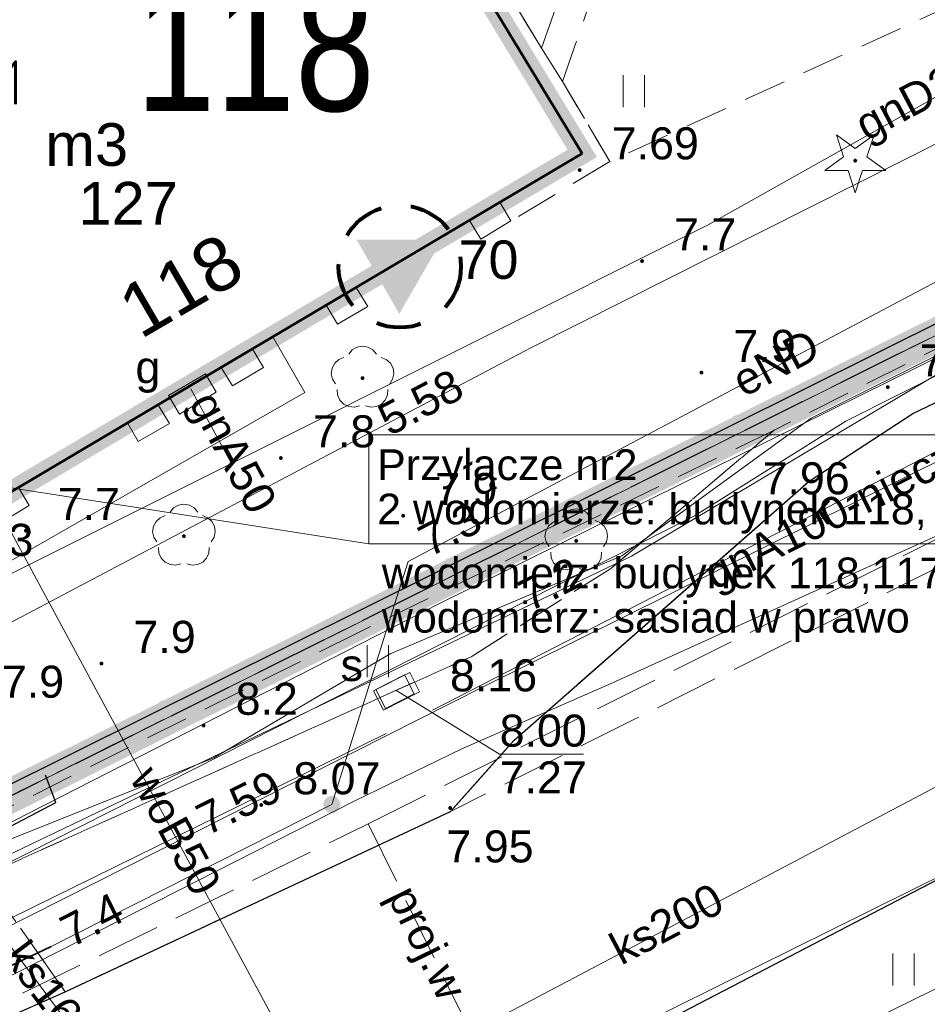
# Model space of a CAD drawing. Extents: x 5474185 to 5474933, y 5916077 to 5916824.
# Tile 167 of 256: x 5474646 to 5474667, y 5916216 to 5916240. Entities that reach past the tile are written whole.
import ezdxf
from ezdxf.enums import TextEntityAlignment as Align

# ---------------------------------------------------------------- set-up
doc = ezdxf.new("R2010")
doc.units = 0
for name, pattern in [('216-500', [2.5, 1.5, -1]), ('DASHDOT', [1, 0.5, -0.25, 0, -0.25]), ('PRZER1-1', [1, 0.5, -0.5]), ('PRZER2-1', [1.5, 1, -0.5]), ('PRZER3-1', [2, 1.5, -0.5]), ('PRZER3-2', [2.5, 1.5, -1])]:
    doc.linetypes.add(name, pattern=pattern)
for name, color, linetype in [('1-GRAN', 5, 'DASHDOT'), ('I-SCIANA', 12, 'CONTINUOUS'), ('ks_Teksty', 2, 'CONTINUOUS')]:
    doc.layers.add(name, color=color, linetype=linetype)
for name, color, linetype, lineweight in [('GEPADR_O', 253, 'CONTINUOUS', 18), ('GESBZO', 253, 'CONTINUOUS', 50), ('GESBZO_O', 253, 'CONTINUOUS', 50), ('GESDZI', 253, 'CONTINUOUS', 18), ('GESJOB', 253, 'CONTINUOUS', 35), ('GESUZY', 253, 'CONTINUOUS', 18), ('GSLKOG', 253, 'CONTINUOUS', 35), ('GSLKRW', 253, 'CONTINUOUS', 25), ('GSPRDI', 253, 'CONTINUOUS', 18), ('GSPRDL', 253, 'CONTINUOUS', 18), ('GSPSHB', 253, 'CONTINUOUS', 18), ('GSPSHB_O', 253, 'CONTINUOUS', 18), ('GSPWPN', 253, 'CONTINUOUS', 13), ('GSPWPN_O', 253, 'CONTINUOUS', 13), ('GSPWPS', 253, 'CONTINUOUS', 13), ('GSPWPS_O', 253, 'CONTINUOUS', 13), ('GSSIIN', 253, 'CONTINUOUS', 18), ('GSSKOA', 253, 'CONTINUOUS', 18), ('GSSKOD', 253, 'CONTINUOUS', 18), ('GSSUTR', 254, 'CONTINUOUS', 18), ('GULEPR', 254, 'CONTINUOUS', 18), ('GULEPR_O', 254, 'CONTINUOUS', 18), ('GULGPR', 254, 'CONTINUOUS', 18), ('GULGPR_O', 254, 'CONTINUOUS', 18), ('GULKPR', 7, 'CONTINUOUS', 18), ('GULKPR_O', 254, 'CONTINUOUS', 18), ('GULLOB', 254, 'CONTINUOUS', 35), ('GULSPR', 254, 'CONTINUOUS', 18), ('GULTPR', 254, 'CONTINUOUS', 18), ('GULWPR', 7, 'CONTINUOUS', 18), ('GULWPR_O', 254, 'CONTINUOUS', 18), ('GUPEUT', 254, 'CONTINUOUS', 18), ('GUPGSG', 254, 'CONTINUOUS', 18), ('GUPGSG_O', 253, 'CONTINUOUS', 18), ('GUPIWZ', 253, 'CONTINUOUS', 18), ('GUPIWZ_O', 253, 'CONTINUOUS', 18), ('GUPPRZ_O', 40, 'CONTINUOUS', 18), ('GUSIKP', 253, 'CONTINUOUS', 18), ('IS HP zasięg', 251, 'CONTINUOUS', 20), ('IS opis', 7, 'CONTINUOUS', 20), ('Sieć wodociągowa', 253, 'CONTINUOUS', 40)]:
    doc.layers.add(name, color=color, linetype=linetype, lineweight=lineweight)
doc.styles.add('Arial', font='arial.ttf')
doc.styles.add('GENERATED_STYLE_1', font='arial.ttf')
doc.styles.get("Standard").update_dxf_attribs({"font": 'simplex.shx'})
doc.styles.add('STYLE3', font='arial.ttf', dxfattribs={"width": 0.8})

msp = doc.modelspace()

# ---------------------------------------------------------------- hatches: boundary and pattern name
at = {"layer": 'GSLKOG'}
for points in [[(5474662.511316, 5916229.921344), (5474662.466477, 5916229.93009), (5474662.42543, 5916229.950144), (5474662.390971, 5916229.980139), (5474662.36545, 5916230.018029), (5474662.350606, 5916230.061234), (5474662.34745, 5916230.10681), (5474662.356196, 5916230.151649), (5474662.37625, 5916230.192695), (5474662.406245, 5916230.227154), (5474662.444135, 5916230.252675), (5474662.48734, 5916230.26752), (5474662.532916, 5916230.270676), (5474662.577755, 5916230.26193), (5474662.618801, 5916230.241875), (5474662.65326, 5916230.211881), (5474662.678781, 5916230.17399), (5474662.693626, 5916230.130786), (5474662.696782, 5916230.08521), (5474662.688036, 5916230.040371), (5474662.667981, 5916229.999324), (5474662.637987, 5916229.964865), (5474662.600096, 5916229.939344), (5474662.556891, 5916229.9245)], [(5474662.511316, 5916229.921344), (5474662.466477, 5916229.93009), (5474662.42543, 5916229.950144), (5474662.390971, 5916229.980139), (5474662.36545, 5916230.018029), (5474662.350606, 5916230.061234), (5474662.34745, 5916230.10681), (5474662.356196, 5916230.151649), (5474662.37625, 5916230.192695), (5474662.406245, 5916230.227154), (5474662.444135, 5916230.252675), (5474662.48734, 5916230.26752), (5474662.532916, 5916230.270676), (5474662.577755, 5916230.26193), (5474662.618801, 5916230.241875), (5474662.65326, 5916230.211881), (5474662.678781, 5916230.17399), (5474662.693626, 5916230.130786), (5474662.696782, 5916230.08521), (5474662.688036, 5916230.040371), (5474662.667981, 5916229.999324), (5474662.637987, 5916229.964865), (5474662.600096, 5916229.939344), (5474662.556891, 5916229.9245)], [(5474655.797084, 5916226.579324), (5474655.752245, 5916226.58807), (5474655.711199, 5916226.608125), (5474655.67674, 5916226.638119), (5474655.651219, 5916226.67601), (5474655.636374, 5916226.719214), (5474655.633218, 5916226.76479), (5474655.641964, 5916226.809629), (5474655.662019, 5916226.850676), (5474655.692013, 5916226.885135), (5474655.729904, 5916226.910656), (5474655.773109, 5916226.9255), (5474655.818684, 5916226.928656), (5474655.863523, 5916226.91991), (5474655.90457, 5916226.899856), (5474655.939029, 5916226.869861), (5474655.96455, 5916226.831971), (5474655.979394, 5916226.788766), (5474655.98255, 5916226.74319), (5474655.973804, 5916226.698351), (5474655.95375, 5916226.657305), (5474655.923755, 5916226.622846), (5474655.885865, 5916226.597325), (5474655.84266, 5916226.58248)], [(5474655.797084, 5916226.579324), (5474655.752245, 5916226.58807), (5474655.711199, 5916226.608125), (5474655.67674, 5916226.638119), (5474655.651219, 5916226.67601), (5474655.636374, 5916226.719214), (5474655.633218, 5916226.76479), (5474655.641964, 5916226.809629), (5474655.662019, 5916226.850676), (5474655.692013, 5916226.885135), (5474655.729904, 5916226.910656), (5474655.773109, 5916226.9255), (5474655.818684, 5916226.928656), (5474655.863523, 5916226.91991), (5474655.90457, 5916226.899856), (5474655.939029, 5916226.869861), (5474655.96455, 5916226.831971), (5474655.979394, 5916226.788766), (5474655.98255, 5916226.74319), (5474655.973804, 5916226.698351), (5474655.95375, 5916226.657305), (5474655.923755, 5916226.622846), (5474655.885865, 5916226.597325), (5474655.84266, 5916226.58248)], [(5474649.082853, 5916223.237304), (5474649.038014, 5916223.24605), (5474648.996967, 5916223.266105), (5474648.962508, 5916223.296099), (5474648.936987, 5916223.33399), (5474648.922143, 5916223.377195), (5474648.918987, 5916223.42277), (5474648.927733, 5916223.467609), (5474648.947787, 5916223.508656), (5474648.977782, 5916223.543115), (5474649.015672, 5916223.568636), (5474649.058877, 5916223.58348), (5474649.104453, 5916223.586636), (5474649.149292, 5916223.57789), (5474649.190338, 5916223.557836), (5474649.224797, 5916223.527841), (5474649.250318, 5916223.489951), (5474649.265163, 5916223.446746), (5474649.268319, 5916223.401171), (5474649.259573, 5916223.356332), (5474649.239518, 5916223.315285), (5474649.209524, 5916223.280826), (5474649.171633, 5916223.255305), (5474649.128428, 5916223.240461)], [(5474649.082853, 5916223.237304), (5474649.038014, 5916223.24605), (5474648.996967, 5916223.266105), (5474648.962508, 5916223.296099), (5474648.936987, 5916223.33399), (5474648.922143, 5916223.377195), (5474648.918987, 5916223.42277), (5474648.927733, 5916223.467609), (5474648.947787, 5916223.508656), (5474648.977782, 5916223.543115), (5474649.015672, 5916223.568636), (5474649.058877, 5916223.58348), (5474649.104453, 5916223.586636), (5474649.149292, 5916223.57789), (5474649.190338, 5916223.557836), (5474649.224797, 5916223.527841), (5474649.250318, 5916223.489951), (5474649.265163, 5916223.446746), (5474649.268319, 5916223.401171), (5474649.259573, 5916223.356332), (5474649.239518, 5916223.315285), (5474649.209524, 5916223.280826), (5474649.171633, 5916223.255305), (5474649.128428, 5916223.240461)]]:
    msp.add_hatch(color=256, dxfattribs=at).paths.add_polyline_path(points)
at = {"layer": 'GSPRDI'}
msp.add_hatch(color=256, dxfattribs=at).paths.add_polyline_path([(5474665.27, 5916236.175), (5474665.256094, 5916236.177202), (5474665.24355, 5916236.183594), (5474665.233594, 5916236.19355), (5474665.227202, 5916236.206094), (5474665.225, 5916236.22), (5474665.227202, 5916236.233906), (5474665.233594, 5916236.24645), (5474665.24355, 5916236.256406), (5474665.256094, 5916236.262798), (5474665.27, 5916236.265), (5474665.283906, 5916236.262798), (5474665.29645, 5916236.256406), (5474665.306406, 5916236.24645), (5474665.312798, 5916236.233906), (5474665.315, 5916236.22), (5474665.312798, 5916236.206094), (5474665.306406, 5916236.19355), (5474665.29645, 5916236.183594), (5474665.283906, 5916236.177202)])
at = {"layer": 'GSPRDL'}
for points in [[(5474653.74, 5916231.085), (5474653.726094, 5916231.087202), (5474653.71355, 5916231.093594), (5474653.703594, 5916231.10355), (5474653.697202, 5916231.116094), (5474653.695, 5916231.13), (5474653.697202, 5916231.143906), (5474653.703594, 5916231.15645), (5474653.71355, 5916231.166406), (5474653.726094, 5916231.172798), (5474653.74, 5916231.175), (5474653.753906, 5916231.172798), (5474653.76645, 5916231.166406), (5474653.776406, 5916231.15645), (5474653.782798, 5916231.143906), (5474653.785, 5916231.13), (5474653.782798, 5916231.116094), (5474653.776406, 5916231.10355), (5474653.76645, 5916231.093594), (5474653.753906, 5916231.087202)], [(5474649.56, 5916227.385), (5474649.546094, 5916227.387202), (5474649.53355, 5916227.393594), (5474649.523594, 5916227.40355), (5474649.517202, 5916227.416094), (5474649.515, 5916227.43), (5474649.517202, 5916227.443906), (5474649.523594, 5916227.45645), (5474649.53355, 5916227.466406), (5474649.546094, 5916227.472798), (5474649.56, 5916227.475), (5474649.573906, 5916227.472798), (5474649.58645, 5916227.466406), (5474649.596406, 5916227.45645), (5474649.602798, 5916227.443906), (5474649.605, 5916227.43), (5474649.602798, 5916227.416094), (5474649.596406, 5916227.40355), (5474649.58645, 5916227.393594), (5474649.573906, 5916227.387202)], [(5474658.74, 5916227.275), (5474658.726094, 5916227.277202), (5474658.71355, 5916227.283594), (5474658.703594, 5916227.29355), (5474658.697202, 5916227.306094), (5474658.695, 5916227.32), (5474658.697202, 5916227.333906), (5474658.703594, 5916227.34645), (5474658.71355, 5916227.356406), (5474658.726094, 5916227.362798), (5474658.74, 5916227.365), (5474658.753906, 5916227.362798), (5474658.76645, 5916227.356406), (5474658.776406, 5916227.34645), (5474658.782798, 5916227.333906), (5474658.785, 5916227.32), (5474658.782798, 5916227.306094), (5474658.776406, 5916227.29355), (5474658.76645, 5916227.283594), (5474658.753906, 5916227.277202)]]:
    msp.add_hatch(color=256, dxfattribs=at).paths.add_polyline_path(points)
at = {"layer": 'GSPSHB', "extrusion": (0, 0, -1)}
msp.add_hatch(color=256, dxfattribs=at).paths.add_polyline_path([(-5474654.6, 5916232.6353), (-5474655.6, 5916234.36735), (-5474653.6, 5916234.36735)])
at = {"layer": 'GSPWPN'}
for points in [[(5474666.51, 5916237.195), (5474666.498353, 5916237.196533), (5474666.4875, 5916237.201029), (5474666.47818, 5916237.20818), (5474666.471029, 5916237.2175), (5474666.466533, 5916237.228353), (5474666.465, 5916237.24), (5474666.466533, 5916237.251647), (5474666.471029, 5916237.2625), (5474666.47818, 5916237.27182), (5474666.4875, 5916237.278971), (5474666.498353, 5916237.283467), (5474666.51, 5916237.285), (5474666.521647, 5916237.283467), (5474666.5325, 5916237.278971), (5474666.54182, 5916237.27182), (5474666.548971, 5916237.2625), (5474666.553467, 5916237.251647), (5474666.555, 5916237.24), (5474666.553467, 5916237.228353), (5474666.548971, 5916237.2175), (5474666.54182, 5916237.20818), (5474666.5325, 5916237.201029), (5474666.521647, 5916237.196533)], [(5474660.28, 5916233.825), (5474660.268353, 5916233.826533), (5474660.2575, 5916233.831029), (5474660.24818, 5916233.83818), (5474660.241029, 5916233.8475), (5474660.236533, 5916233.858353), (5474660.235, 5916233.87), (5474660.236533, 5916233.881647), (5474660.241029, 5916233.8925), (5474660.24818, 5916233.90182), (5474660.2575, 5916233.908971), (5474660.268353, 5916233.913467), (5474660.28, 5916233.915), (5474660.291647, 5916233.913467), (5474660.3025, 5916233.908971), (5474660.31182, 5916233.90182), (5474660.318971, 5916233.8925), (5474660.323467, 5916233.881647), (5474660.325, 5916233.87), (5474660.323467, 5916233.858353), (5474660.318971, 5916233.8475), (5474660.31182, 5916233.83818), (5474660.3025, 5916233.831029), (5474660.291647, 5916233.826533)], [(5474661.67, 5916231.215), (5474661.658353, 5916231.216533), (5474661.6475, 5916231.221029), (5474661.63818, 5916231.22818), (5474661.631029, 5916231.2375), (5474661.626533, 5916231.248353), (5474661.625, 5916231.26), (5474661.626533, 5916231.271647), (5474661.631029, 5916231.2825), (5474661.63818, 5916231.29182), (5474661.6475, 5916231.298971), (5474661.658353, 5916231.303467), (5474661.67, 5916231.305), (5474661.681647, 5916231.303467), (5474661.6925, 5916231.298971), (5474661.70182, 5916231.29182), (5474661.708971, 5916231.2825), (5474661.713467, 5916231.271647), (5474661.715, 5916231.26), (5474661.713467, 5916231.248353), (5474661.708971, 5916231.2375), (5474661.70182, 5916231.22818), (5474661.6925, 5916231.221029), (5474661.681647, 5916231.216533)], [(5474651.83, 5916229.215), (5474651.818353, 5916229.216533), (5474651.8075, 5916229.221029), (5474651.79818, 5916229.22818), (5474651.791029, 5916229.2375), (5474651.786533, 5916229.248353), (5474651.785, 5916229.26), (5474651.786533, 5916229.271647), (5474651.791029, 5916229.2825), (5474651.79818, 5916229.29182), (5474651.8075, 5916229.298971), (5474651.818353, 5916229.303467), (5474651.83, 5916229.305), (5474651.841647, 5916229.303467), (5474651.8525, 5916229.298971), (5474651.86182, 5916229.29182), (5474651.868971, 5916229.2825), (5474651.873467, 5916229.271647), (5474651.875, 5916229.26), (5474651.873467, 5916229.248353), (5474651.868971, 5916229.2375), (5474651.86182, 5916229.22818), (5474651.8525, 5916229.221029), (5474651.841647, 5916229.216533)], [(5474654.69, 5916227.865), (5474654.678353, 5916227.866533), (5474654.6675, 5916227.871029), (5474654.65818, 5916227.87818), (5474654.651029, 5916227.8875), (5474654.646533, 5916227.898353), (5474654.645, 5916227.91), (5474654.646533, 5916227.921647), (5474654.651029, 5916227.9325), (5474654.65818, 5916227.94182), (5474654.6675, 5916227.948971), (5474654.678353, 5916227.953467), (5474654.69, 5916227.955), (5474654.701647, 5916227.953467), (5474654.7125, 5916227.948971), (5474654.72182, 5916227.94182), (5474654.728971, 5916227.9325), (5474654.733467, 5916227.921647), (5474654.735, 5916227.91), (5474654.733467, 5916227.898353), (5474654.728971, 5916227.8875), (5474654.72182, 5916227.87818), (5474654.7125, 5916227.871029), (5474654.701647, 5916227.866533)], [(5474645.86, 5916227.515), (5474645.848353, 5916227.516533), (5474645.8375, 5916227.521029), (5474645.82818, 5916227.52818), (5474645.821029, 5916227.5375), (5474645.816533, 5916227.548353), (5474645.815, 5916227.56), (5474645.816533, 5916227.571647), (5474645.821029, 5916227.5825), (5474645.82818, 5916227.59182), (5474645.8375, 5916227.598971), (5474645.848353, 5916227.603467), (5474645.86, 5916227.605), (5474645.871647, 5916227.603467), (5474645.8825, 5916227.598971), (5474645.89182, 5916227.59182), (5474645.898971, 5916227.5825), (5474645.903467, 5916227.571647), (5474645.905, 5916227.56), (5474645.903467, 5916227.548353), (5474645.898971, 5916227.5375), (5474645.89182, 5916227.52818), (5474645.8825, 5916227.521029), (5474645.871647, 5916227.516533)], [(5474647.63, 5916224.405), (5474647.618353, 5916224.406533), (5474647.6075, 5916224.411029), (5474647.59818, 5916224.41818), (5474647.591029, 5916224.4275), (5474647.586533, 5916224.438353), (5474647.585, 5916224.45), (5474647.586533, 5916224.461647), (5474647.591029, 5916224.4725), (5474647.59818, 5916224.48182), (5474647.6075, 5916224.488971), (5474647.618353, 5916224.493467), (5474647.63, 5916224.495), (5474647.641647, 5916224.493467), (5474647.6525, 5916224.488971), (5474647.66182, 5916224.48182), (5474647.668971, 5916224.4725), (5474647.673467, 5916224.461647), (5474647.675, 5916224.45), (5474647.673467, 5916224.438353), (5474647.668971, 5916224.4275), (5474647.66182, 5916224.41818), (5474647.6525, 5916224.411029), (5474647.641647, 5916224.406533)], [(5474650.02, 5916222.955), (5474650.008353, 5916222.956533), (5474649.9975, 5916222.961029), (5474649.98818, 5916222.96818), (5474649.981029, 5916222.9775), (5474649.976533, 5916222.988353), (5474649.975, 5916223), (5474649.976533, 5916223.011647), (5474649.981029, 5916223.0225), (5474649.98818, 5916223.03182), (5474649.9975, 5916223.038971), (5474650.008353, 5916223.043467), (5474650.02, 5916223.045), (5474650.031647, 5916223.043467), (5474650.0425, 5916223.038971), (5474650.05182, 5916223.03182), (5474650.058971, 5916223.0225), (5474650.063467, 5916223.011647), (5474650.065, 5916223), (5474650.063467, 5916222.988353), (5474650.058971, 5916222.9775), (5474650.05182, 5916222.96818), (5474650.0425, 5916222.961029), (5474650.031647, 5916222.956533)]]:
    msp.add_hatch(color=256, dxfattribs=at).paths.add_polyline_path(points)
at = {"layer": 'GSPWPS'}
for points in [[(5474658.82, 5916235.955), (5474658.808353, 5916235.956533), (5474658.7975, 5916235.961029), (5474658.78818, 5916235.96818), (5474658.781029, 5916235.9775), (5474658.776533, 5916235.988353), (5474658.775, 5916236), (5474658.776533, 5916236.011647), (5474658.781029, 5916236.0225), (5474658.78818, 5916236.03182), (5474658.7975, 5916236.038971), (5474658.808353, 5916236.043467), (5474658.82, 5916236.045), (5474658.831647, 5916236.043467), (5474658.8425, 5916236.038971), (5474658.85182, 5916236.03182), (5474658.858971, 5916236.0225), (5474658.863467, 5916236.011647), (5474658.865, 5916236), (5474658.863467, 5916235.988353), (5474658.858971, 5916235.9775), (5474658.85182, 5916235.96818), (5474658.8425, 5916235.961029), (5474658.831647, 5916235.956533)], [(5474666.03, 5916230.875), (5474666.018353, 5916230.876533), (5474666.0075, 5916230.881029), (5474665.99818, 5916230.88818), (5474665.991029, 5916230.8975), (5474665.986533, 5916230.908353), (5474665.985, 5916230.92), (5474665.986533, 5916230.931647), (5474665.991029, 5916230.9425), (5474665.99818, 5916230.95182), (5474666.0075, 5916230.958971), (5474666.018353, 5916230.963467), (5474666.03, 5916230.965), (5474666.041647, 5916230.963467), (5474666.0525, 5916230.958971), (5474666.06182, 5916230.95182), (5474666.068971, 5916230.9425), (5474666.073467, 5916230.931647), (5474666.075, 5916230.92), (5474666.073467, 5916230.908353), (5474666.068971, 5916230.8975), (5474666.06182, 5916230.88818), (5474666.0525, 5916230.881029), (5474666.041647, 5916230.876533)], [(5474662.35, 5916228.115), (5474662.338353, 5916228.116533), (5474662.3275, 5916228.121029), (5474662.31818, 5916228.12818), (5474662.311029, 5916228.1375), (5474662.306533, 5916228.148353), (5474662.305, 5916228.16), (5474662.306533, 5916228.171647), (5474662.311029, 5916228.1825), (5474662.31818, 5916228.19182), (5474662.3275, 5916228.198971), (5474662.338353, 5916228.203467), (5474662.35, 5916228.205), (5474662.361647, 5916228.203467), (5474662.3725, 5916228.198971), (5474662.38182, 5916228.19182), (5474662.388971, 5916228.1825), (5474662.393467, 5916228.171647), (5474662.395, 5916228.16), (5474662.393467, 5916228.148353), (5474662.388971, 5916228.1375), (5474662.38182, 5916228.12818), (5474662.3725, 5916228.121029), (5474662.361647, 5916228.116533)], [(5474655.88, 5916224.205), (5474655.868353, 5916224.206533), (5474655.8575, 5916224.211029), (5474655.84818, 5916224.21818), (5474655.841029, 5916224.2275), (5474655.836533, 5916224.238353), (5474655.835, 5916224.25), (5474655.836533, 5916224.261647), (5474655.841029, 5916224.2725), (5474655.84818, 5916224.28182), (5474655.8575, 5916224.288971), (5474655.868353, 5916224.293467), (5474655.88, 5916224.295), (5474655.891647, 5916224.293467), (5474655.9025, 5916224.288971), (5474655.91182, 5916224.28182), (5474655.918971, 5916224.2725), (5474655.923467, 5916224.261647), (5474655.925, 5916224.25), (5474655.923467, 5916224.238353), (5474655.918971, 5916224.2275), (5474655.91182, 5916224.21818), (5474655.9025, 5916224.211029), (5474655.891647, 5916224.206533)], [(5474651.37, 5916221.095), (5474651.358353, 5916221.096533), (5474651.3475, 5916221.101029), (5474651.33818, 5916221.10818), (5474651.331029, 5916221.1175), (5474651.326533, 5916221.128353), (5474651.325, 5916221.14), (5474651.326533, 5916221.151647), (5474651.331029, 5916221.1625), (5474651.33818, 5916221.17182), (5474651.3475, 5916221.178971), (5474651.358353, 5916221.183467), (5474651.37, 5916221.185), (5474651.381647, 5916221.183467), (5474651.3925, 5916221.178971), (5474651.40182, 5916221.17182), (5474651.408971, 5916221.1625), (5474651.413467, 5916221.151647), (5474651.415, 5916221.14), (5474651.413467, 5916221.128353), (5474651.408971, 5916221.1175), (5474651.40182, 5916221.10818), (5474651.3925, 5916221.101029), (5474651.381647, 5916221.096533)], [(5474655.79, 5916221.025), (5474655.778353, 5916221.026533), (5474655.7675, 5916221.031029), (5474655.75818, 5916221.03818), (5474655.751029, 5916221.0475), (5474655.746533, 5916221.058353), (5474655.745, 5916221.07), (5474655.746533, 5916221.081647), (5474655.751029, 5916221.0925), (5474655.75818, 5916221.10182), (5474655.7675, 5916221.108971), (5474655.778353, 5916221.113467), (5474655.79, 5916221.115), (5474655.801647, 5916221.113467), (5474655.8125, 5916221.108971), (5474655.82182, 5916221.10182), (5474655.828971, 5916221.0925), (5474655.833467, 5916221.081647), (5474655.835, 5916221.07), (5474655.833467, 5916221.058353), (5474655.828971, 5916221.0475), (5474655.82182, 5916221.03818), (5474655.8125, 5916221.031029), (5474655.801647, 5916221.026533)]]:
    msp.add_hatch(color=256, dxfattribs=at).paths.add_polyline_path(points)
at = {"layer": 'GUPEUT'}
msp.add_hatch(color=256, dxfattribs=at).paths.add_polyline_path([(5474653.000636, 5916220.95094), (5474652.949775, 5916220.962735), (5474652.9037, 5916220.987291), (5474652.865551, 5916221.022935), (5474652.837927, 5916221.067239), (5474652.822711, 5916221.117184), (5474652.82094, 5916221.169364), (5474652.832735, 5916221.220225), (5474652.857291, 5916221.2663), (5474652.892935, 5916221.304449), (5474652.937239, 5916221.332073), (5474652.987184, 5916221.347289), (5474653.039364, 5916221.34906), (5474653.090225, 5916221.337265), (5474653.1363, 5916221.312709), (5474653.174449, 5916221.277065), (5474653.202073, 5916221.232761), (5474653.217289, 5916221.182816), (5474653.21906, 5916221.130636), (5474653.207265, 5916221.079775), (5474653.182709, 5916221.0337), (5474653.147065, 5916220.995551), (5474653.102761, 5916220.967927), (5474653.052816, 5916220.952711)])

# ---------------------------------------------------------------- linework, layer by layer
at = {"layer": '1-GRAN', "ltscale": 5, "const_width": 0.8, "elevation": 10.08}
msp.add_lwpolyline([(5474751.83, 5916275.64), (5474751.14, 5916273.94), (5474644.79, 5916221), (5474615.29, 5916258.3), (5474592.4, 5916287.8), (5474563.35, 5916264.64), (5474560.03, 5916268.81), (5474550.58, 5916262.91), (5474454.86, 5916375.82)], dxfattribs=at)
at = {"layer": 'GESBZO', "linetype": 'Continuous', "lineweight": 53}
for p, q in [((5474653.52, 5916245.21, 10.18), (5474658.88, 5916236.39, 10.18)), ((5474658.88, 5916236.39, 10.18), (5474643.02, 5916226.99, 10.18))]:
    msp.add_line(p, q, dxfattribs=at)
at = {"layer": 'GESDZI', "linetype": 'Continuous', "lineweight": 13}
for p, q in [((5474751.14, 5916273.94, 10.22), (5474644.79, 5916221, 10.22)), ((5474644.79, 5916221, 10.22), (5474751.14, 5916273.94, 10.22))]:
    msp.add_line(p, q, dxfattribs=at)
at = {"layer": 'GESJOB', "linetype": 'PRZER3-2', "lineweight": 30}
msp.add_line((5474644.79, 5916221, 10.22), (5474751.14, 5916273.94, 10.22), dxfattribs=at)
msp.add_line((5474644.79, 5916221, 10.22), (5474751.14, 5916273.94, 10.22), dxfattribs=at)
at = {"layer": 'GESUZY', "linetype": 'PRZER1-1', "lineweight": 13}
for p, q in [((5474644.79, 5916221, 10.08), (5474751.14, 5916273.94, 10.08)), ((5474751.14, 5916273.94, 10.08), (5474644.79, 5916221, 10.08))]:
    msp.add_line(p, q, dxfattribs=at)
at = {"layer": 'GSLKOG', "linetype": 'Continuous', "lineweight": 30}
msp.add_line((5474673.62, 5916235.62, 10.18), (5474644.71, 5916221.23, 10.18), dxfattribs=at)
at = {"layer": 'GSLKRW', "linetype": 'Continuous', "lineweight": 30}
for p, q in [((5474666.62, 5916230.3, 10.18), (5474689.91, 5916241.62, 10.18)), ((5474664.19, 5916228.72, 10.18), (5474666.62, 5916230.3, 10.18)), ((5474657.29, 5916222.66, 10.18), (5474664.19, 5916228.72, 10.18)), ((5474655.8, 5916220.99, 10.18), (5474657.29, 5916222.66, 10.18)), ((5474646.78, 5916216.77, 10.18), (5474655.8, 5916220.99, 10.18)), ((5474642.86, 5916215.03, 10.18), (5474646.78, 5916216.77, 10.18))]:
    msp.add_line(p, q, dxfattribs=at)
at = {"layer": 'GSLKRW', "linetype": 'Continuous', "lineweight": 30, "elevation": 10.18, "flags": 128}
msp.add_lwpolyline([(5474661.05, 5916216.2), (5474669.32, 5916220.5), (5474673.93, 5916222.81), (5474688.7, 5916230.19), (5474694.17, 5916232.96), (5474712.09, 5916241.76), (5474716.3, 5916243.77), (5474721.6, 5916246.29), (5474728.77, 5916249.5), (5474732.86, 5916251.44), (5474746.45, 5916257.67), (5474747.62, 5916258.16), (5474750.63, 5916259.52), (5474751.73, 5916260.03), (5474758.07, 5916262.88), (5474762.81, 5916264.97), (5474765.5, 5916266.15), (5474768.21, 5916267.41), (5474774.66, 5916270.29), (5474785.53, 5916275.01)], dxfattribs=at)
at = {"layer": 'GSPRDI', "elevation": 10.12, "flags": 128}
msp.add_lwpolyline([(5474665.542471, 5916236.308531), (5474665.983338, 5916235.988222), (5474665.438396, 5916235.988222), (5474665.27, 5916235.469952), (5474665.101604, 5916235.988222), (5474664.556662, 5916235.988222), (5474664.997529, 5916236.308531), (5474664.829133, 5916236.826801), (5474665.27, 5916236.506493), (5474665.710867, 5916236.826801), (5474665.542471, 5916236.308531)], close=True, dxfattribs=at)
at = {"layer": 'GSPRDL', "elevation": 10.12, "flags": 128}
for points in [[(5474653.415723, 5916231.693333), (5474653.499447, 5916231.792679), (5474653.612044, 5916231.857494), (5474653.74, 5916231.88), (5474653.867956, 5916231.857494), (5474653.980553, 5916231.792679), (5474654.064277, 5916231.693333)], [(5474653.104031, 5916230.995674), (5474653.03542, 5916231.105999), (5474653.008571, 5916231.233115), (5474653.026708, 5916231.361763), (5474653.087652, 5916231.476501), (5474653.18409, 5916231.563559), (5474653.304445, 5916231.612485)], [(5474654.175555, 5916231.612485), (5474654.29591, 5916231.563559), (5474654.392348, 5916231.476501), (5474654.453292, 5916231.361763), (5474654.471429, 5916231.233115), (5474654.44458, 5916231.105999), (5474654.375969, 5916230.995674)], [(5474653.671227, 5916230.483649), (5474653.545099, 5916230.452488), (5474653.415908, 5916230.466234), (5474653.299161, 5916230.523237), (5474653.208871, 5916230.616655), (5474653.155875, 5916230.735275), (5474653.146535, 5916230.864859)], [(5474654.333465, 5916230.864859), (5474654.324125, 5916230.735275), (5474654.271129, 5916230.616655), (5474654.180839, 5916230.523237), (5474654.064092, 5916230.466234), (5474653.934901, 5916230.452488), (5474653.808773, 5916230.483649)], [(5474649.235723, 5916227.993333), (5474649.319447, 5916228.092679), (5474649.432044, 5916228.157494), (5474649.56, 5916228.18), (5474649.687956, 5916228.157494), (5474649.800553, 5916228.092679), (5474649.884277, 5916227.993333)], [(5474658.415723, 5916227.883333), (5474658.499447, 5916227.982679), (5474658.612044, 5916228.047494), (5474658.74, 5916228.07), (5474658.867956, 5916228.047494), (5474658.980553, 5916227.982679), (5474659.064277, 5916227.883333)], [(5474648.924031, 5916227.295674), (5474648.85542, 5916227.405999), (5474648.828571, 5916227.533115), (5474648.846708, 5916227.661763), (5474648.907652, 5916227.776501), (5474649.00409, 5916227.863559), (5474649.124445, 5916227.912485)], [(5474649.995555, 5916227.912485), (5474650.11591, 5916227.863559), (5474650.212348, 5916227.776501), (5474650.273292, 5916227.661763), (5474650.291429, 5916227.533115), (5474650.26458, 5916227.405999), (5474650.195969, 5916227.295674)], [(5474658.104031, 5916227.185674), (5474658.03542, 5916227.295999), (5474658.008571, 5916227.423115), (5474658.026708, 5916227.551763), (5474658.087652, 5916227.666501), (5474658.18409, 5916227.753559), (5474658.304445, 5916227.802485)], [(5474659.175555, 5916227.802485), (5474659.29591, 5916227.753559), (5474659.392348, 5916227.666501), (5474659.453292, 5916227.551763), (5474659.471429, 5916227.423115), (5474659.44458, 5916227.295999), (5474659.375969, 5916227.185674)], [(5474649.491227, 5916226.783649), (5474649.365099, 5916226.752488), (5474649.235908, 5916226.766234), (5474649.119161, 5916226.823237), (5474649.028871, 5916226.916655), (5474648.975875, 5916227.035275), (5474648.966535, 5916227.164859)], [(5474650.153465, 5916227.164859), (5474650.144125, 5916227.035275), (5474650.091129, 5916226.916655), (5474650.000839, 5916226.823237), (5474649.884092, 5916226.766234), (5474649.754901, 5916226.752488), (5474649.628773, 5916226.783649)], [(5474658.671227, 5916226.673649), (5474658.545099, 5916226.642488), (5474658.415908, 5916226.656234), (5474658.299161, 5916226.713237), (5474658.208871, 5916226.806655), (5474658.155875, 5916226.925275), (5474658.146535, 5916227.054859)], [(5474659.333465, 5916227.054859), (5474659.324125, 5916226.925275), (5474659.271129, 5916226.806655), (5474659.180839, 5916226.713237), (5474659.064092, 5916226.656234), (5474658.934901, 5916226.642488), (5474658.808773, 5916226.673649)]]:
    msp.add_lwpolyline(points, dxfattribs=at)
at = {"layer": 'GSSIIN', "linetype": 'Continuous', "lineweight": 13}
for p, q in [((5474656.24, 5916234.82, 10.18), (5474656.95, 5916235.25, 10.18)), ((5474656.95, 5916235.25, 10.18), (5474657.21, 5916234.81, 10.18)), ((5474656.51, 5916234.38, 10.18), (5474656.24, 5916234.82, 10.18)), ((5474657.21, 5916234.81, 10.18), (5474656.51, 5916234.38, 10.18)), ((5474652.89, 5916232.84, 10.18), (5474653.59, 5916233.25, 10.18)), ((5474653.59, 5916233.25, 10.18), (5474653.86, 5916232.81, 10.18)), ((5474653.15, 5916232.39, 10.18), (5474652.89, 5916232.84, 10.18)), ((5474653.86, 5916232.81, 10.18), (5474653.15, 5916232.39, 10.18)), ((5474650.43, 5916231.38, 10.18), (5474651.16, 5916231.82, 10.18)), ((5474651.16, 5916231.82, 10.18), (5474651.42, 5916231.38, 10.18)), ((5474650.7, 5916230.95, 10.18), (5474650.43, 5916231.38, 10.18)), ((5474651.42, 5916231.38, 10.18), (5474650.7, 5916230.95, 10.18)), ((5474648.95, 5916230.51, 10.18), (5474648.24, 5916230.08, 10.18)), ((5474649.22, 5916230.07, 10.18), (5474648.95, 5916230.51, 10.18)), ((5474648.24, 5916230.08, 10.18), (5474648.49, 5916229.65, 10.18)), ((5474648.49, 5916229.65, 10.18), (5474649.22, 5916230.07, 10.18)), ((5474645.94, 5916228.15, 10.18), (5474645.69, 5916228.57, 10.18)), ((5474645.21, 5916227.71, 10.18), (5474645.94, 5916228.15, 10.18))]:
    msp.add_line(p, q, dxfattribs=at)
at = {"layer": 'GSSKOA', "linetype": 'PRZER3-1', "lineweight": 13}
for p, q in [((5474713.84, 5916250.07, 10.18), (5474655.8, 5916220.99, 10.18)), ((5474713.84, 5916250.07, 10.18), (5474655.8, 5916220.99, 10.18)), ((5474666.62, 5916230.3, 10.18), (5474689.91, 5916241.62, 10.18)), ((5474664.19, 5916228.72, 10.18), (5474666.62, 5916230.3, 10.18)), ((5474657.29, 5916222.66, 10.18), (5474664.19, 5916228.72, 10.18)), ((5474655.8, 5916220.99, 10.18), (5474657.29, 5916222.66, 10.18)), ((5474655.8, 5916220.99, 10.18), (5474646.78, 5916216.77, 10.18)), ((5474646.78, 5916216.77, 10.18), (5474644.87, 5916219.48, 10.18)), ((5474646.78, 5916216.77, 10.18), (5474642.86, 5916215.03, 10.18)), ((5474642.86, 5916215.03, 10.18), (5474646.78, 5916216.77, 10.18))]:
    msp.add_line(p, q, dxfattribs=at)
at = {"layer": 'GSSKOA', "linetype": 'PRZER3-1', "lineweight": 13, "elevation": 10.18}
msp.add_lwpolyline([(5474661.05, 5916216.2), (5474669.32, 5916220.5), (5474673.93, 5916222.81), (5474688.7, 5916230.19), (5474694.17, 5916232.96), (5474712.09, 5916241.76), (5474716.3, 5916243.77), (5474721.6, 5916246.29), (5474728.77, 5916249.5), (5474732.86, 5916251.44), (5474746.45, 5916257.67), (5474747.62, 5916258.16), (5474750.63, 5916259.52), (5474751.73, 5916260.03), (5474758.07, 5916262.88), (5474762.81, 5916264.97), (5474765.5, 5916266.15), (5474768.21, 5916267.41), (5474774.66, 5916270.29), (5474785.53, 5916275.01)], dxfattribs=at)
at = {"layer": 'GSSKOD', "linetype": 'PRZER2-1', "lineweight": 13}
for p, q in [((5474698.59, 5916247.64, 10.18), (5474663.37, 5916229.91, 10.18)), ((5474653.61, 5916245.97, 10.18), (5474657.93, 5916238.85, 10.18)), ((5474658.88, 5916236.39, 10.18), (5474653.52, 5916245.21, 10.18)), ((5474666.62, 5916230.3, 10.18), (5474689.91, 5916241.62, 10.18)), ((5474658.74, 5916241.2, 10.18), (5474657.93, 5916238.85, 10.18)), ((5474658.42, 5916238.07, 10.18), (5474659.39, 5916240.89, 10.18)), ((5474657.93, 5916238.85, 10.18), (5474658.42, 5916238.07, 10.18)), ((5474657.93, 5916238.85, 10.18), (5474658.42, 5916238.07, 10.18)), ((5474658.42, 5916238.07, 10.18), (5474659.53, 5916236.2, 10.18)), ((5474656.95, 5916235.25, 10.18), (5474658.88, 5916236.39, 10.18)), ((5474659.53, 5916236.2, 10.18), (5474657.21, 5916234.81, 10.18)), ((5474657.21, 5916234.81, 10.18), (5474656.95, 5916235.25, 10.18)), ((5474664.19, 5916228.72, 10.18), (5474666.62, 5916230.3, 10.18)), ((5474663.37, 5916229.91, 10.18), (5474659.54, 5916226.67, 10.18)), ((5474657.29, 5916222.66, 10.18), (5474664.19, 5916228.72, 10.18)), ((5474659.54, 5916226.67, 10.18), (5474656.28, 5916224.61, 10.18)), ((5474655.8, 5916220.99, 10.18), (5474657.29, 5916222.66, 10.18)), ((5474646.78, 5916216.77, 10.18), (5474655.8, 5916220.99, 10.18)), ((5474644.87, 5916219.48, 10.18), (5474646.78, 5916216.77, 10.18))]:
    msp.add_line(p, q, dxfattribs=at)
at = {"layer": 'GSSKOD', "linetype": 'PRZER2-1', "lineweight": 18, "elevation": 10.18}
msp.add_lwpolyline([(5474656.28, 5916224.61), (5474644.87, 5916219.48)], dxfattribs=at)
at = {"layer": 'GSSUTR', "linetype": 'PRZER2-1', "lineweight": 13}
for p, q in [((5474657.93, 5916238.85, 10.1), (5474653.61, 5916245.97, 10.1)), ((5474658.74, 5916241.2, 10.1), (5474657.93, 5916238.85, 10.1)), ((5474670.42, 5916241.19, 10.1), (5474659.53, 5916236.2, 10.1)), ((5474658.42, 5916238.07, 10.1), (5474659.39, 5916240.89, 10.1)), ((5474659.53, 5916236.2, 10.1), (5474658.42, 5916238.07, 10.1)), ((5474663.37, 5916229.91, 10.1), (5474653.63, 5916225.17, 10.1)), ((5474659.54, 5916226.67, 10.1), (5474663.37, 5916229.91, 10.1)), ((5474656.28, 5916224.61, 10.1), (5474659.54, 5916226.67, 10.1)), ((5474653.63, 5916225.17, 10.1), (5474644.84, 5916220.77, 10.1)), ((5474644.87, 5916219.48, 10.1), (5474656.28, 5916224.61, 10.1)), ((5474661.05, 5916216.2, 10.1), (5474669.32, 5916220.5, 10.1))]:
    msp.add_line(p, q, dxfattribs=at)
at = {"layer": 'GSSUTR', "elevation": 10.1, "flags": 128}
for points in [[(5474659.83834, 5916238.219983), (5474659.83834, 5916237.469983)], [(5474660.33834, 5916237.469983), (5474660.33834, 5916238.219983)], [(5474653.84834, 5916224.878284), (5474653.84834, 5916224.128284)], [(5474654.34834, 5916224.128284), (5474654.34834, 5916224.878284)], [(5474666.14834, 5916217.662961), (5474666.14834, 5916216.912961)], [(5474666.64834, 5916216.912961), (5474666.64834, 5916217.662961)]]:
    msp.add_lwpolyline(points, dxfattribs=at)
at = {"layer": 'GULEPR', "linetype": 'Continuous', "lineweight": 13}
for p, q in [((5474664.24, 5916230.19, 10.14), (5474702.33, 5916249.34, 10.14)), ((5474698.51, 5916247.14, 10.14), (5474655.56, 5916225.86, 10.14)), ((5474672.08, 5916236, 10.14), (5474654.81, 5916226.84, 10.14)), ((5474659.81, 5916226.97, 10.14), (5474664.24, 5916230.19, 10.14)), ((5474654.39, 5916224.68, 10.14), (5474659.81, 5916226.97, 10.14)), ((5474654.81, 5916226.84, 10.14), (5474654.49, 5916225.83, 10.14)), ((5474655.56, 5916225.86, 10.14), (5474615.63, 5916205.49, 10.14)), ((5474650.26, 5916222.24, 10.14), (5474654.39, 5916224.68, 10.14)), ((5474644.85, 5916220.08, 10.14), (5474650.26, 5916222.24, 10.14)), ((5474646.45, 5916217.83, 10.14), (5474653.02, 5916221.15, 10.14)), ((5474642.32, 5916215.86, 10.14), (5474646.45, 5916217.83, 10.14))]:
    msp.add_line(p, q, dxfattribs=at)
at = {"layer": 'GULEPR', "linetype": 'Continuous', "lineweight": 18, "elevation": 10.14, "flags": 128}
msp.add_lwpolyline([(5474653.02, 5916221.15), (5474654.49, 5916225.83)], dxfattribs=at)
at = {"layer": 'GULGPR', "linetype": 'Continuous', "lineweight": 13}
for p, q in [((5474694.15, 5916242.59, 10.14), (5474656.58, 5916223.91, 10.14)), ((5474670.35, 5916239.51, 10.14), (5474661.83, 5916234.72, 10.14)), ((5474661.83, 5916234.72, 10.14), (5474650.67, 5916229.13, 10.14)), ((5474692.73, 5916229.4, 10.14), (5474630.04, 5916198.62, 10.14)), ((5474692.73, 5916229.4, 10.14), (5474630.04, 5916198.62, 10.14)), ((5474650.67, 5916229.13, 10.14), (5474648.41, 5916228, 10.14)), ((5474648.41, 5916228, 10.14), (5474632.59, 5916220.1, 10.14)), ((5474659.57, 5916223.99, 10.14), (5474668.39, 5916227.99, 10.14)), ((5474656.58, 5916223.91, 10.14), (5474616.56, 5916203.72, 10.14)), ((5474656.06, 5916222.45, 10.14), (5474659.57, 5916223.99, 10.14)), ((5474653.56, 5916221.24, 10.14), (5474656.06, 5916222.45, 10.14)), ((5474642.32, 5916215.52, 10.14), (5474653.56, 5916221.24, 10.14))]:
    msp.add_line(p, q, dxfattribs=at)
at = {"layer": 'GULGPR', "linetype": 'Continuous', "lineweight": 18, "elevation": 10.14, "flags": 128}
msp.add_lwpolyline([(5474649.72, 5916230.88), (5474650.67, 5916229.13)], dxfattribs=at)
at = {"layer": 'GULKPR', "linetype": 'Continuous', "lineweight": 18, "elevation": 10.14, "flags": 128}
for points in [[(5474654.33, 5916214.79), (5474671.15, 5916223.67)], [(5474643.58, 5916220.39), (5474649.18, 5916212.91)]]:
    msp.add_lwpolyline(points, dxfattribs=at)
at = {"layer": 'GULLOB', "linetype": 'Continuous', "lineweight": 30}
for p, q in [((5474646.56, 5916221.2, 10.12), (5474646.32, 5916221.84, 10.12)), ((5474638.06, 5916216.7, 10.12), (5474646.56, 5916221.2, 10.12))]:
    msp.add_line(p, q, dxfattribs=at)
at = {"layer": 'GULLOB', "linetype": 'Continuous', "lineweight": 35, "elevation": 10.12, "flags": 128}
msp.add_lwpolyline([(5474646.45, 5916217.83), (5474642.32, 5916215.86)], dxfattribs=at)
at = {"layer": 'GULSPR', "linetype": 'Continuous', "lineweight": 13}
msp.add_line((5474705.74, 5916249.25, 10.14), (5474655.38, 5916223.36, 10.14), dxfattribs=at)
at = {"layer": 'GULSPR', "linetype": 'Continuous', "lineweight": 18, "elevation": 10.14, "flags": 128}
msp.add_lwpolyline([(5474654.29, 5916222.81), (5474605.9, 5916199)], dxfattribs=at)
at = {"layer": 'GULTPR', "linetype": 'Continuous', "lineweight": 13}
for p, q in [((5474665.05, 5916230.12, 10.14), (5474689.33, 5916242.41, 10.14)), ((5474669.87, 5916232.82, 10.14), (5474660.03, 5916226.96, 10.14)), ((5474661.51, 5916227.91, 10.14), (5474665.05, 5916230.12, 10.14)), ((5474639.89, 5916216.97, 10.14), (5474661.51, 5916227.91, 10.14)), ((5474660.03, 5916226.96, 10.14), (5474639.4, 5916217.07, 10.14)), ((5474646.56, 5916221.2, 10.14), (5474646.32, 5916221.84, 10.14)), ((5474638.06, 5916216.7, 10.14), (5474646.56, 5916221.2, 10.14))]:
    msp.add_line(p, q, dxfattribs=at)
at = {"layer": 'GULWPR', "linetype": 'Continuous', "lineweight": 13}
for p, q in [((5474689.85, 5916248.06, 10.14), (5474657.68, 5916231.84, 10.14)), ((5474652.39, 5916230.79, 10.14), (5474651.64, 5916232.1, 10.14)), ((5474657.68, 5916231.84, 10.14), (5474656.79, 5916231.37, 10.14)), ((5474656.79, 5916231.37, 10.14), (5474507.94, 5916152.8, 10.14)), ((5474642.16, 5916224.95, 10.14), (5474652.39, 5916230.79, 10.14)), ((5474656.82, 5916214.31, 10.14), (5474671.65, 5916221.66, 10.14))]:
    msp.add_line(p, q, dxfattribs=at)
at = {"layer": 'GULWPR', "linetype": 'PRZER3-1', "lineweight": 13}
for p, q in [((5474653.87, 5916220.7, 10.14), (5474668.12, 5916227.84, 10.14)), ((5474642.19, 5916214.97, 10.14), (5474653.87, 5916220.7, 10.14))]:
    msp.add_line(p, q, dxfattribs=at)
at = {"layer": 'GULWPR', "linetype": 'Continuous', "lineweight": 18, "elevation": 10.14, "flags": 128}
msp.add_lwpolyline([(5474653.52, 5916212.68), (5474645.08, 5916228.32)], dxfattribs=at)
at = {"layer": 'GULWPR', "linetype": 'PRZER3-1', "lineweight": 18, "elevation": 10.14}
msp.add_lwpolyline([(5474653.87, 5916220.7), (5474659.65, 5916208.97)], dxfattribs=at)
at = {"layer": 'GUPGSG'}
msp.add_3dface([(5474649.457337, 5916230.290005, 10.16), (5474649.202406, 5916230.720133, 10.16), (5474650.062663, 5916231.229995, 10.16), (5474650.317594, 5916230.799867, 10.16)], dxfattribs=at)
at = {"layer": 'GUPIWZ'}
msp.add_3dface([(5474654.947723, 5916223.73834, 10.18), (5474654.280112, 5916223.396586, 10.18), (5474654.052277, 5916223.84166, 10.18), (5474654.719888, 5916224.183414, 10.18)], dxfattribs=at)
at = {"layer": 'GUPPRZ_O', "linetype": 'Continuous', "lineweight": 13}
for p, q in [((5474654.520723, 5916223.829191, 10.8), (5474656.947838, 5916222.332264, 10.8)), ((5474656.947838, 5916222.332264, 10.8), (5474658.907838, 5916222.332264, 10.8))]:
    msp.add_line(p, q, dxfattribs=at)
at = {"layer": 'GUSIKP', "linetype": 'Continuous', "lineweight": 13}
for p, q in [((5474654.85, 5916224.24, 10.14), (5474654, 5916223.81, 10.14)), ((5474655.07, 5916223.79, 10.14), (5474654.85, 5916224.24, 10.14)), ((5474654, 5916223.81, 10.14), (5474654.23, 5916223.36, 10.14)), ((5474654.23, 5916223.36, 10.14), (5474655.07, 5916223.79, 10.14))]:
    msp.add_line(p, q, dxfattribs=at)
at = {"layer": 'I-SCIANA', "const_width": 0.5, "elevation": 10.18}
msp.add_lwpolyline([(5474653.52, 5916245.21), (5474658.88, 5916236.39), (5474643.02, 5916226.99), (5474637.757311, 5916235.905153)], close=True, dxfattribs=at)
at = {"layer": 'IS HP zasięg', "lineweight": 20, "ltscale": 0.7}
msp.add_circle((5474618.317819, 5916309.855134, 10.16), 75, dxfattribs=at)
at = {"layer": 'IS HP zasięg', "lineweight": 15, "ltscale": 0.7}
msp.add_circle((5474680.96, 5916236.9), 75, dxfattribs=at)
msp.add_circle((5474680.96, 5916236.9), 75, dxfattribs=at)
at = {"layer": 'IS opis'}
msp.add_line((5474653.890031, 5916227.250682, 10.14), (5474644.879865, 5916228.657674), dxfattribs=at)
at = {"layer": 'IS opis', "elevation": 10.14}
msp.add_lwpolyline([(5474653.890031, 5916229.800682), (5474681.565031, 5916229.800682), (5474681.565031, 5916227.250682), (5474653.890031, 5916227.250682)], close=True, dxfattribs=at)
at = {"layer": 'Sieć wodociągowa', "linetype": '216-500', "lineweight": 80, "ltscale": 0.7}
msp.add_circle((5474654.611621, 5916233.744057), 1.430761, dxfattribs=at)

# ---------------------------------------------------------------- texts
at = {"layer": 'GEPADR_O', "linetype": 'Continuous', "lineweight": 0, "style": 'Arial'}
msp.add_text('118', height=1.25, rotation=30.229997, dxfattribs=at).set_placement((5474648.541866, 5916232.028176, 10.8))
at = {"layer": 'GESBZO_O', "linetype": 'Continuous', "lineweight": 0, "style": 'Arial'}
msp.add_text('m3', height=1, dxfattribs=at).set_placement((5474648.255, 5916236.097369, 10.8), align=Align.RIGHT)
msp.add_text('127', height=1, dxfattribs=at).set_placement((5474648.255, 5916234.722369, 10.8), align=Align.CENTER)
at = {"layer": 'GSPSHB_O', "linetype": 'Continuous', "lineweight": 0, "style": 'Arial'}
msp.add_text('70', height=0.9, dxfattribs=at).set_placement((5474655.989278, 5916233.452617, 10.8))
at = {"layer": 'GSPWPN_O', "linetype": 'Continuous', "lineweight": 0, "style": 'Arial'}
for s, p in [('7.7', (5474661.03, 5916234.12, 10.8)), ('7.9', (5474662.42, 5916231.51, 10.8)), ('7.8', (5474652.58, 5916229.51, 10.8)), ('7.9', (5474655.44, 5916228.16, 10.8)), ('7.7', (5474646.61, 5916227.81, 10.8)), ('7.9', (5474648.38, 5916224.7, 10.8)), ('7.9', (5474645.3, 5916223.65, 10.8)), ('8.2', (5474650.77, 5916223.25, 10.8))]:
    msp.add_text(s, height=0.75, dxfattribs=at).set_placement(p)
at = {"layer": 'GSPWPS_O', "linetype": 'Continuous', "lineweight": 0, "style": 'Arial'}
for s, p in [('7.69', (5474659.57, 5916236.25, 10.8)), ('7.91', (5474666.78, 5916231.17, 10.8)), ('7.96', (5474663.1, 5916228.41, 10.8)), ('7.83', (5474644, 5916226.97, 10.8)), ('8.16', (5474655.786379, 5916223.798225, 10.8)), ('8.07', (5474652.12, 5916221.39, 10.8)), ('7.95', (5474655.702218, 5916219.795189, 10.8))]:
    msp.add_text(s, height=0.75, dxfattribs=at).set_placement(p)
at = {"layer": 'GULEPR_O', "linetype": 'Continuous', "lineweight": 0, "style": 'Arial'}
msp.add_text('eND', height=0.75, rotation=27.941474, dxfattribs=at).set_placement((5474663.582515, 5916231.160733, 10.8), align=Align.CENTER)
at = {"layer": 'GULGPR_O', "linetype": 'Continuous', "lineweight": 0, "style": 'Arial'}
for s, rotation, p in [('gnD200', 27.830579, (5474667.152109, 5916237.524081, 10.8)), ('gnA50', 298.412669, (5474650.387642, 5916229.217995, 10.8)), ('gnA100-niecz.', 26.772173, (5474664.971656, 5916227.664829, 10.8))]:
    msp.add_text(s, height=0.75, rotation=rotation, dxfattribs=at).set_placement(p, align=Align.CENTER)
at = {"layer": 'GULKPR_O', "linetype": 'Continuous', "lineweight": 0, "style": 'Arial'}
for s, rotation, p in [('ks200', 27.82711, (5474661.025142, 5916218.029384, 10.8)), ('ks160', 306.820844, (5474646.145067, 5916216.474114, 10.8))]:
    msp.add_text(s, height=0.75, rotation=rotation, dxfattribs=at).set_placement(p, align=Align.CENTER)
at = {"layer": 'GULWPR_O', "linetype": 'Continuous', "lineweight": 0, "style": 'Arial'}
for s, rotation, p in [('woB50', 298.353158, (5474649.041728, 5916220.360626, 10.8)), ('proj.w ', 296.23194, (5474654.988476, 5916217.622738, 10.8))]:
    msp.add_text(s, height=0.75, rotation=rotation, dxfattribs=at).set_placement(p, align=Align.CENTER)
at = {"layer": 'GUPGSG_O', "linetype": 'Continuous', "lineweight": 0, "style": 'Arial'}
msp.add_text('g', height=0.75, dxfattribs=at).set_placement((5474649.01, 5916231.01, 10.8), align=Align.RIGHT)
at = {"layer": 'GUPIWZ_O', "linetype": 'Continuous', "lineweight": 0, "style": 'Arial'}
msp.add_text('s', height=0.75, dxfattribs=at).set_placement((5474653.75, 5916224.04, 10.8), align=Align.RIGHT)
at = {"layer": 'GUPPRZ_O', "linetype": 'Continuous', "lineweight": 0, "style": 'Arial'}
for s, rotation, p in [('5.58', 27.826918, (5474654.368858, 5916229.759477, 10.8)), ('7.3', 27.1598, (5474655.30507, 5916226.930013, 10.8)), ('7.2', 26.847742, (5474657.643581, 5916225.646964, 10.8)), ('7.4', 26.808728, (5474646.917965, 5916217.792957, 10.8))]:
    msp.add_text(s, height=0.75, rotation=rotation, dxfattribs=at).set_placement(p)
for s, p in [('8.00', (5474656.947838, 5916222.504764, 10.8)), ('7.27', (5474656.947838, 5916221.409764, 10.8))]:
    msp.add_text(s, height=0.75, dxfattribs=at).set_placement(p)
msp.add_text('7.59', height=0.75, rotation=26.196306, dxfattribs=at).set_placement((5474651.924223, 5916221.308455, 10.8), align=Align.RIGHT)
at = {"layer": 'IS opis', "style": 'STYLE3', "width": 0.8}
msp.add_text('118', height=3, dxfattribs=at).set_placement((5474648.43155, 5916237.382635, -192.005984))
at = {"layer": 'IS opis', "style": 'GENERATED_STYLE_1'}
for s, p in [('Przyłącze nr2', (5474654.08166, 5916228.743032, 10.14)), ('2 wodomierze: budynek 118,  sąsiad w prawo', (5474654.08166, 5916227.706727, 10.14)), ('wodomierz: budynek 118,117,117A,116,116B,M1,M2, M3,M4 ', (5474654.191681, 5916226.210767, 10.14)), ('wodomierz: sasiad w prawo ', (5474654.191681, 5916225.174462, 10.14))]:
    msp.add_text(s, height=0.72, rotation=0.001166, dxfattribs=at).set_placement(p)
at = {"layer": 'ks_Teksty', "width": 0.8}
msp.add_text('118.1', height=1, dxfattribs=at).set_placement((5474645.928137, 5916237.540406, -10.1), align=Align.RIGHT)

doc.saveas('drawing.dxf')
